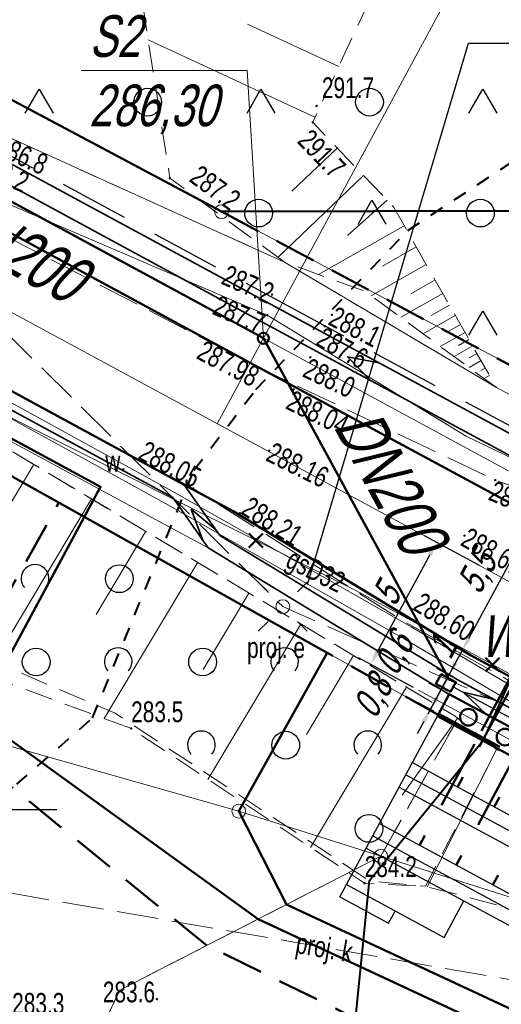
# Model space of a CAD drawing. Header units: metres. Extents: x 8377249 to 8377741, y 5529345 to 5529668.
# Tile 13 of 26: x 8377351 to 8377369, y 5529493 to 5529528. Entities that reach past the tile are written whole.
import ezdxf
from ezdxf.enums import TextEntityAlignment as Align
from ezdxf.lldxf.tags import DXFTag

# ---------------------------------------------------------------- set-up
doc = ezdxf.new("R2010")
doc.units = ezdxf.units.M
doc.header["$MEASUREMENT"] = 0
for name, pattern in [('1.0_0.5', [1.5, 1, -0.5]), ('1.5_0.5', [2, 1.5, -0.5]), ('2.0_2.0', [4, 2, -2]), ('219-500', [0]), ('DASHED', [0.75, 0.5, -0.25]), ('egkk-500', [2, 1.5, -0.5]), ('egug-500', [1, 0.5, -0.5]), ('supp_500', [1, 0.5, -0.5])]:
    doc.linetypes.add(name, pattern=pattern)
doc.layers.get('0').update_dxf_attribs({"color": 2, "linetype": 'CONTINUOUS', "lineweight": 5})
doc.layers.get('Defpoints').update_dxf_attribs({"linetype": 'CONTINUOUS'})
for name, color, linetype in [('!granica', 2, 'CONTINUOUS'), ('!przekroje', 2, 'CONTINUOUS'), ('000 Inne (niezydentyfikowane)', 7, 'CONTINUOUS'), ('202-punkt graniczny', 7, 'CONTINUOUS'), ('217-kontur klasyfikacyjny', 7, 'CONTINUOUS'), ('218-kontur użytku gruntowego', 7, 'CONTINUOUS'), ('219-działka ewidencyjna', 7, 'CONTINUOUS'), ('jezdnia', 7, 'CONTINUOUS'), ('latarnia - ob. projektowany', 7, 'CONTINUOUS'), ('pikieta naturalna', 7, 'CONTINUOUS'), ('pikieta sztuczna', 7, 'CONTINUOUS'), ('przewód elektroenergetyczny niskiego napięcia - ob. projektowany', 7, 'CONTINUOUS'), ('przewód gazowy', 7, 'CONTINUOUS'), ('przewód gazowy-Atr1', 7, 'CONTINUOUS'), ('przewód kanalizacyjny - ob. projektowany', 7, 'CONTINUOUS'), ('rów przydrożny (linia)', 7, 'CONTINUOUS'), ('rów przydrożny (poligon)', 7, 'CONTINUOUS'), ('skarpa nieumocniona', 7, 'CONTINUOUS'), ('teren zalesiony', 7, 'CONTINUOUS'), ('zadrzewienie  zakrzewienie', 7, 'CONTINUOUS')]:
    doc.layers.add(name, color=color, linetype=linetype)
for name, color, linetype, lineweight in [('0D', 7, 'CONTINUOUS', 50), ('0O', 7, 'CONTINUOUS', 18), ('1', 6, 'CONTINUOUS', 50), ('7', 4, 'DASHDOT', 18), ('isa_V1BD385C50508125_TUsr', 7, 'CONTINUOUS', 25), ('latarnia - ob. projektowany-Atr17', 7, 'CONTINUOUS', 18), ('pikieta naturalna-Atr2', 7, 'CONTINUOUS', 18), ('pikieta sztuczna-Atr2', 7, 'CONTINUOUS', 18), ('przewód kanalizacyjny - ob. projektowany-Atr1', 7, 'CONTINUOUS', 18), ('rów przydrożny (linia)-Atr17', 7, 'CONTINUOUS', 18)]:
    doc.layers.add(name, color=color, linetype=linetype, lineweight=lineweight)
doc.styles.get("Standard").update_dxf_attribs({"font": 'IC-isocp.shx', "width": 0.75, "oblique": 15})
tags = doc.linetypes.add('DASHDOT', pattern=[1, 0.5, -0.25, 0, -0.25]).pattern_tags.tags
tags[10:11] = [DXFTag(74, 4), DXFTag(75, 0), DXFTag(340, '0'), DXFTag(46, 1.0), DXFTag(50, 0.0), DXFTag(44, 0.0), DXFTag(45, 0.0)]
tags[8:9] = [DXFTag(74, 4), DXFTag(75, 0), DXFTag(340, '0'), DXFTag(46, 1.0), DXFTag(50, 0.0), DXFTag(44, 0.0), DXFTag(45, 0.0)]
tags[6:7] = [DXFTag(74, 4), DXFTag(75, 0), DXFTag(340, '0'), DXFTag(46, 1.0), DXFTag(50, 0.0), DXFTag(44, 0.0), DXFTag(45, 0.0)]
tags[4:5] = [DXFTag(74, 4), DXFTag(75, 0), DXFTag(340, '0'), DXFTag(46, 1.0), DXFTag(50, 0.0), DXFTag(44, 0.0), DXFTag(45, 0.0)]
doc.dimstyles.get("Standard").update_dxf_attribs({"dimtxt": 1, "dimasz": 1, "dimexe": 1, "dimexo": 1, "dimgap": 1, "dimtad": 1, "dimtxsty": 'Standard', "dimcen": 2.5, "dimadec": 0, "dimazin": 0, "dimtfac": 1, "dimtmove": 0, "dimatfit": 3, "dimfxl": 1, "dimarcsym": 0})

# ---------------------------------------------------------------- blocks, each defined once
blk = doc.blocks.new('202')
at = {"color": 0, "linetype": 'Continuous', "lineweight": 0}
blk.add_circle((0, 0), 0.25, dxfattribs=at)
blk = doc.blocks.new('OTZK3')
at = {"color": 0, "linetype": 'Continuous'}
for p, q in [((-0.5, -0.289), (0, 0.577)), ((0, 0.577), (0.5, -0.289))]:
    blk.add_line(p, q, dxfattribs=at)
blk = doc.blocks.new('OTZK1')
at = {"color": 0, "linetype": 'Continuous'}
blk.add_circle((0, 0), 0.5, dxfattribs=at)
blk = doc.blocks.new('PW01')
at = {"linetype": 'Continuous', "lineweight": 13}
h = blk.add_hatch(color=0, dxfattribs=at)
edge = h.paths.add_edge_path()
edge.add_arc((0, 0), 0.045, 0, 360)
blk = doc.blocks.new('OTZK2')
at = {"color": 0, "linetype": 'Continuous'}
blk.add_arc((0, 0), 0.5, 318.85, 221.162, dxfattribs=at)
blk = doc.blocks.new('SM01')
at = {"color": 0, "linetype": 'Continuous', "lineweight": 13}
for p, q in [((-0.53, 0.531), (-0.883, 0.884)), ((0.531, 0.531), (0.884, 0.884)), ((-0.53, -0.53), (-0.883, -0.883)), ((0.531, -0.53), (0.884, -0.883))]:
    blk.add_line(p, q, dxfattribs=at)
blk.add_circle((0, 0), 0.25, dxfattribs=at)
blk = doc.blocks.new('m')
at = {"color": 0}
blk.add_line((8377347.5, 5529500), (8377352.5, 5529500), dxfattribs=at)
blk.add_line((8377347.5, 5529500), (8377352.5, 5529500), dxfattribs=at)
blk.add_line((8377347.5, 5529500), (8377352.5, 5529500), dxfattribs=at)
at = {"layer": '000 Inne (niezydentyfikowane)', "color": 7, "linetype": 'Continuous', "lineweight": 18, "flags": 128}
for points in [[(8377362.67, 5529526.78), (8377359.38, 5529528.31)], [(8377361.81, 5529524.95), (8377355.79, 5529527.74)], [(8377362.61, 5529523.84), (8377360.98, 5529522.29)], [(8377363.56, 5529522.85), (8377360.47, 5529519.9)], [(8377364.41, 5529521.96), (8377362.98, 5529520.69)], [(8377365.03, 5529521.04), (8377361.94, 5529519.28)], [(8377365.46, 5529520.28), (8377364.25, 5529519.58)], [(8377365.82, 5529519.64), (8377363.84, 5529518.51)], [(8377366.14, 5529519.09), (8377365.27, 5529518.59)], [(8377366.42, 5529518.6), (8377364.9, 5529517.74)], [(8377366.66, 5529518.18), (8377366, 5529517.8)], [(8377366.87, 5529517.8), (8377365.71, 5529517.14)], [(8377367.06, 5529517.48), (8377366.55, 5529517.19)], [(8377367.22, 5529517.19), (8377366.33, 5529516.69)], [(8377367.36, 5529516.94), (8377366.98, 5529516.72)], [(8377367.5, 5529516.71), (8377366.83, 5529516.33)], [(8377367.65, 5529516.44), (8377367.37, 5529516.28)], [(8377367.8, 5529516.18), (8377367.37, 5529515.93)], [(8377367.95, 5529515.91), (8377367.79, 5529515.82)], [(8377368.1, 5529515.64), (8377367.91, 5529515.53)], [(8377351.67, 5529512.44), (8377349.65, 5529509.07)], [(8377353.75, 5529511.2), (8377349.95, 5529504.85)], [(8377355.71, 5529510.03), (8377353.92, 5529507.03)], [(8377357.58, 5529508.91), (8377354.21, 5529503.28)], [(8377359.43, 5529507.8), (8377357.78, 5529505.05)], [(8377361.3, 5529506.68), (8377357.95, 5529501.08)], [(8377363.2, 5529505.55), (8377361.5, 5529502.7)], [(8377365.11, 5529504.41), (8377361.65, 5529498.63)], [(8377366.95, 5529503.29), (8377364.96, 5529500.52)], [(8377368.36, 5529502.16), (8377365.85, 5529497.21)]]:
    blk.add_lwpolyline(points, dxfattribs=at)
at = {"layer": '217-kontur klasyfikacyjny', "color": 92, "linetype": 'egkk-500', "lineweight": 18, "flags": 128}
for points in [[(8377364.18, 5529498.31), (8377366.85, 5529503.08)], [(8377366.85, 5529503.08), (8377364.18, 5529498.31)], [(8377354.77, 5529493.49), (8377364.18, 5529498.31)], [(8377364.18, 5529498.31), (8377354.77, 5529493.49)], [(8377352.2, 5529488.06), (8377354.77, 5529493.49)], [(8377354.77, 5529493.49), (8377352.2, 5529488.06)]]:
    blk.add_lwpolyline(points, dxfattribs=at)
at = {"layer": '218-kontur użytku gruntowego', "color": 3, "linetype": 'egug-500', "lineweight": 18, "flags": 128}
for points in [[(8377364.18, 5529498.31), (8377366.85, 5529503.08)], [(8377366.85, 5529503.08), (8377364.18, 5529498.31)], [(8377354.77, 5529493.49), (8377364.18, 5529498.31)], [(8377364.18, 5529498.31), (8377354.77, 5529493.49)], [(8377352.2, 5529488.06), (8377354.77, 5529493.49)], [(8377354.77, 5529493.49), (8377352.2, 5529488.06)]]:
    blk.add_lwpolyline(points, dxfattribs=at)
at = {"layer": '219-działka ewidencyjna', "color": 7, "linetype": '219-500', "lineweight": 18, "flags": 128}
for points in [[(8377358.44, 5529521.55), (8377340.08, 5529531.32)], [(8377397.05, 5529501.01), (8377358.44, 5529521.55)], [(8377389.95, 5529490.16), (8377335.01, 5529520.88)], [(8377359.06, 5529499.94), (8377348.1, 5529503.05)], [(8377364.18, 5529498.31), (8377359.06, 5529499.94)], [(8377389.95, 5529490.16), (8377364.18, 5529498.31)]]:
    blk.add_lwpolyline(points, dxfattribs=at)
at = {"layer": 'jezdnia', "color": 7, "linetype": '1.5_0.5', "lineweight": 18, "flags": 128}
blk.add_lwpolyline([(8377283.144, 5529593.01), (8377289.66, 5529576.44), (8377296.27, 5529560), (8377302.07, 5529550.43), (8377311.87, 5529539.72), (8377321.44, 5529532.01), (8377333.08, 5529525.23), (8377336.44, 5529523.17), (8377347.04, 5529517.14), (8377357.42, 5529511.57), (8377364.91, 5529506.84), (8377368.84, 5529504.63), (8377369.67, 5529505.21), (8377374.78, 5529504.38), (8377378.56, 5529503.18), (8377381.32, 5529501.98), (8377382.41, 5529500.95), (8377383.16, 5529499.4), (8377383.41, 5529498.3), (8377398.08, 5529492.24), (8377411.13, 5529488.31), (8377418.33, 5529487), (8377422.89, 5529486.54), (8377424.65, 5529486.32), (8377429.6, 5529486.17), (8377436.9, 5529486.34), (8377442.31, 5529486.7), (8377458.46, 5529490.15), (8377469.4, 5529497.25), (8377474.49, 5529503.23), (8377476.48, 5529506.89), (8377478.6, 5529512.54), (8377479.66, 5529519.27), (8377479.89, 5529528.7), (8377479.78, 5529531.63), (8377479.09, 5529535.77), (8377476.55, 5529551.02), (8377471.82, 5529578.31), (8377470.75, 5529584.35), (8377466.54, 5529612.38), (8377466.55, 5529629.77), (8377467.67, 5529634.01), (8377471.4, 5529641.19), (8377474.04, 5529644.66), (8377469.86, 5529647.28), (8377468.43, 5529644.8), (8377463.51, 5529635.43), (8377461.31, 5529623.29), (8377466.01, 5529583.11), (8377471.62, 5529550.62), (8377473.74, 5529537.55), (8377474.57, 5529530.99), (8377474.81, 5529527.61), (8377474.45, 5529520.19), (8377473.74, 5529515.3), (8377471.74, 5529509.33), (8377470.45, 5529506.72), (8377465.55, 5529500.85), (8377456.05, 5529494.71), (8377451.27, 5529493.76), (8377441.69, 5529491.79), (8377440.92, 5529491.69), (8377436.34, 5529491.36), (8377429.68, 5529491.17), (8377425.01, 5529491.4), (8377419.01, 5529491.93), (8377414.34, 5529492.64), (8377411.86, 5529493.14), (8377400.88, 5529496.37), (8377399.81, 5529496.66), (8377391.31, 5529500.55), (8377390.32, 5529501.03), (8377386.14, 5529503.37), (8377380.02, 5529506.56), (8377375.04, 5529509.04), (8377370.44, 5529511.09), (8377368.31, 5529511.87), (8377359.88, 5529515.88), (8377349.14, 5529521.46), (8377338.67, 5529527.08), (8377335.48, 5529529.18), (8377319.33, 5529539.78), (8377310.14, 5529548.36), (8377304.42, 5529555.91), (8377300.3, 5529563.28), (8377293.93, 5529578.63), (8377287.088, 5529596.149)], dxfattribs=at)
at = {"layer": 'przewód elektroenergetyczny niskiego napięcia - ob. projektowany', "color": 1, "linetype": '1.5_0.5', "lineweight": 18, "flags": 128}
blk.add_lwpolyline([(8377500.424, 5529658.07), (8377484.71, 5529646.87), (8377458.47, 5529614.13), (8377477.06, 5529576.45), (8377484.01, 5529535.04), (8377480.46, 5529493.18), (8377440.11, 5529481.49), (8377399.05, 5529490.32), (8377360.65, 5529507.31), (8377330.78, 5529536.88), (8377295.57, 5529559.72), (8377282.278, 5529592.321)], dxfattribs=at)
at = {"layer": 'przewód gazowy', "color": 52, "linetype": 'Continuous', "lineweight": 18, "flags": 128}
blk.add_lwpolyline([(8377338.55, 5529520.28), (8377363.26, 5529507.9), (8377379.12, 5529499.32), (8377388.76, 5529495.19)], dxfattribs=at)
at = {"layer": 'przewód kanalizacyjny - ob. projektowany', "color": 34, "linetype": '1.5_0.5', "lineweight": 18, "flags": 128}
blk.add_lwpolyline([(8377471.319, 5529663.699), (8377452.02, 5529654), (8377431.32, 5529641.53), (8377418.88, 5529618.24), (8377412.02, 5529596.3), (8377411.03, 5529566.1), (8377400.12, 5529534.95), (8377390.52, 5529506.46), (8377384.92, 5529491.08), (8377346.66, 5529497.71), (8377318.45, 5529473.5), (8377304.71, 5529475.14)], dxfattribs=at)
at = {"layer": 'rów przydrożny (linia)', "color": 0, "linetype": 'CONTINUOUS', "lineweight": 18}
for p, q in [((8377336.44, 5529523.213), (8377336.31, 5529523)), ((8377336.44, 5529523.213), (8377346.565, 5529517.016)), ((8377336.18, 5529522.787), (8377336.31, 5529523)), ((8377336.18, 5529522.787), (8377346.315, 5529516.584)), ((8377346.565, 5529517.016), (8377356.662, 5529511.468)), ((8377346.315, 5529516.584), (8377356.418, 5529511.032)), ((8377356.662, 5529511.468), (8377365.275, 5529506.586)), ((8377356.418, 5529511.032), (8377365.025, 5529506.154)), ((8377365.275, 5529506.586), (8377369.457, 5529504.115)), ((8377365.025, 5529506.154), (8377369.203, 5529503.685)), ((8377369.457, 5529504.115), (8377369.33, 5529503.9)), ((8377369.203, 5529503.685), (8377369.33, 5529503.9))]:
    blk.add_line(p, q, dxfattribs=at)
at = {"layer": 'rów przydrożny (poligon)', "color": 7, "linetype": 'Continuous', "lineweight": 18, "flags": 128}
for points in [[(8377301.16, 5529564.04), (8377304.97, 5529556.16), (8377310.49, 5529548.69), (8377319.72, 5529540.22), (8377339.02, 5529527.77), (8377348.04, 5529522.98), (8377360.09, 5529517.82), (8377367.26, 5529513.45), (8377375.37, 5529509.54), (8377386.89, 5529503.61), (8377390.61, 5529501.85), (8377397.27, 5529498.67), (8377401.13, 5529497.16), (8377405.63, 5529495.37), (8377414.49, 5529493.35)], [(8377414.62, 5529495.96), (8377406.63, 5529497.94), (8377397.57, 5529500.64), (8377387.86, 5529505.24), (8377376.02, 5529511.1), (8377368.35, 5529515.21), (8377360.71, 5529519.73), (8377350.04, 5529524.56), (8377345.94, 5529526.69), (8377321.13, 5529541.74), (8377312.69, 5529549.73), (8377307.26, 5529557.63), (8377303.28, 5529565.76)]]:
    blk.add_lwpolyline(points, dxfattribs=at)
at = {"layer": 'skarpa nieumocniona', "color": 7, "linetype": '1.0_0.5', "lineweight": 18, "flags": 128}
blk.add_lwpolyline([(8377278.286, 5529589.144), (8377277.83, 5529573.02), (8377272.35, 5529551.26), (8377279.8, 5529541.38), (8377292.47, 5529529.76), (8377298.5, 5529529.88), (8377305.78, 5529527.02), (8377308.81, 5529526.28), (8377310.65, 5529523.53), (8377314.17, 5529525.56), (8377317.27, 5529520.21), (8377313.74, 5529518.17), (8377317.3, 5529512.22), (8377323.75, 5529506.31), (8377331.47, 5529499.84), (8377332.19, 5529497.26), (8377333.17, 5529495.89), (8377335.32, 5529499.03), (8377339.1, 5529503.55), (8377345.07, 5529506.64), (8377355.18, 5529502.92), (8377363.6, 5529497.34), (8377365.79, 5529497.23), (8377373.46, 5529495.25), (8377383.03, 5529494.97), (8377382.34, 5529496.99), (8377377.73, 5529497.4), (8377368.36, 5529502.16), (8377366.86, 5529503.36), (8377345.78, 5529515.96), (8377335.09, 5529520.32), (8377321.44, 5529532.01), (8377311.44, 5529539.49), (8377302.07, 5529550.43), (8377296.27, 5529560), (8377288.47, 5529578.29), (8377282.767, 5529592.71)], dxfattribs=at)
blk.add_lwpolyline([(8377278.286, 5529589.144), (8377277.83, 5529573.02), (8377272.35, 5529551.26), (8377279.8, 5529541.38), (8377292.47, 5529529.76), (8377298.5, 5529529.88), (8377305.78, 5529527.02), (8377308.81, 5529526.28), (8377310.65, 5529523.53), (8377314.17, 5529525.56), (8377317.27, 5529520.21), (8377313.74, 5529518.17), (8377317.3, 5529512.22), (8377323.75, 5529506.31), (8377331.47, 5529499.84), (8377332.19, 5529497.26), (8377333.17, 5529495.89), (8377335.32, 5529499.03), (8377339.1, 5529503.55), (8377345.07, 5529506.64), (8377355.18, 5529502.92), (8377363.6, 5529497.34), (8377365.79, 5529497.23), (8377373.46, 5529495.25), (8377383.03, 5529494.97), (8377382.34, 5529496.99), (8377377.73, 5529497.4), (8377368.36, 5529502.16), (8377366.86, 5529503.36), (8377345.78, 5529515.96), (8377335.09, 5529520.32), (8377321.44, 5529532.01), (8377311.44, 5529539.49), (8377302.07, 5529550.43), (8377296.27, 5529560), (8377288.47, 5529578.29), (8377282.767, 5529592.71)], dxfattribs=at)
blk.add_lwpolyline([(8377361.77, 5529552.02), (8377358.67, 5529534.81), (8377355.61, 5529528.92), (8377356.58, 5529522.75), (8377360.71, 5529519.73), (8377363.61, 5529518.68), (8377368.35, 5529515.21), (8377364.64, 5529521.72), (8377361.73, 5529524.77), (8377366.46, 5529534.94), (8377367.08, 5529543.13), (8377367.41, 5529557.17), (8377364.87, 5529559.39)], close=True, dxfattribs=at)
blk.add_lwpolyline([(8377361.77, 5529552.02), (8377358.67, 5529534.81), (8377355.61, 5529528.92), (8377356.58, 5529522.75), (8377360.71, 5529519.73), (8377363.61, 5529518.68), (8377368.35, 5529515.21), (8377364.64, 5529521.72), (8377361.73, 5529524.77), (8377366.46, 5529534.94), (8377367.08, 5529543.13), (8377367.41, 5529557.17), (8377364.87, 5529559.39)], close=True, dxfattribs=at)
at = {"layer": 'teren zalesiony', "color": 7, "linetype": '1.0_0.5', "lineweight": 18, "flags": 128}
blk.add_lwpolyline([(8377370.219, 5529576.127), (8377359.89, 5529578.54), (8377352.51, 5529583.82), (8377346.34, 5529587.22), (8377342.51, 5529582), (8377337.38, 5529576.69), (8377331.75, 5529571.84), (8377326.08, 5529565.51), (8377319.62, 5529558.95), (8377313.66, 5529552.63), (8377312.69, 5529549.73), (8377321.13, 5529541.74), (8377345.94, 5529526.69), (8377350.04, 5529524.56), (8377360.71, 5529519.73), (8377368.35, 5529515.21), (8377376.02, 5529511.1), (8377387.86, 5529505.24), (8377397.57, 5529500.64), (8377406.63, 5529497.94), (8377414.62, 5529495.96), (8377424.67, 5529494.5), (8377434.69, 5529494.45), (8377436.29, 5529494.41), (8377438.25, 5529494.79), (8377441.49, 5529495.21), (8377447.45, 5529495.67), (8377461.64, 5529505.74), (8377459.06, 5529513.88), (8377462.97, 5529518.18), (8377462.97, 5529519.87), (8377458.52, 5529521.71), (8377434.97, 5529529.58), (8377451.16, 5529545.53), (8377429.33, 5529552.53), (8377423.34, 5529554.45), (8377421.45, 5529555.33), (8377414.67, 5529557.53), (8377394.569, 5529565.692)], dxfattribs=at)
at = {"layer": 'zadrzewienie  zakrzewienie', "color": 7, "linetype": '1.0_0.5', "lineweight": 18, "flags": 128}
blk.add_lwpolyline([(8377368.36, 5529502.16), (8377366.86, 5529503.36), (8377345.78, 5529515.96), (8377335.09, 5529520.32), (8377321.44, 5529532.01), (8377317.27, 5529520.21), (8377313.67, 5529518.13), (8377343.82, 5529508.07), (8377354.6, 5529503.47), (8377363.77, 5529497.43), (8377365.79, 5529497.23)], close=True, dxfattribs=at)
at = {"layer": '202-punkt graniczny', "color": 7, "linetype": 'Continuous', "lineweight": 18}
for p in [(8377358.44, 5529521.55), (8377359.06, 5529499.94), (8377364.18, 5529498.31)]:
    blk.add_blockref('202', p, dxfattribs=at)
at = {"layer": 'latarnia - ob. projektowany', "color": 7, "linetype": 'Continuous', "lineweight": 18}
blk.add_blockref('SM01', (8377360.65, 5529507.31), dxfattribs=at)
at = {"layer": 'pikieta naturalna', "color": 7, "linetype": 'Continuous', "lineweight": 13}
for p in [(8377361.87, 5529525.36), (8377361.73, 5529524.77), (8377356.58, 5529522.75), (8377360.26, 5529518.56), (8377360.09, 5529517.82), (8377362.42, 5529517.83), (8377362.16, 5529517.42), (8377361.64, 5529516.3), (8377355.18, 5529502.92), (8377363.6, 5529497.34), (8377356.11, 5529493.16)]:
    blk.add_blockref('PW01', p, dxfattribs=at)
at = {"layer": 'pikieta sztuczna', "color": 7, "linetype": 'Continuous', "lineweight": 13}
for p in [(8377359.88, 5529515.88), (8377361.04, 5529515.14), (8377360.16, 5529512.93), (8377368.31, 5529511.87), (8377357.42, 5529511.57), (8377359.1, 5529510.68), (8377367.2, 5529509.87), (8377365.3, 5529507.22)]:
    blk.add_blockref('PW01', p, dxfattribs=at)
at = {"layer": 'teren zalesiony', "color": 7, "linetype": 'Continuous', "lineweight": 18}
for name, p in [('OTZK3', (8377351.863, 5529525.382)), ('OTZK1', (8377355.776, 5529525.496)), ('OTZK3', (8377359.863, 5529525.382)), ('OTZK1', (8377363.776, 5529525.496)), ('OTZK3', (8377367.863, 5529525.382)), ('OTZK1', (8377359.776, 5529521.496)), ('OTZK3', (8377363.863, 5529521.382)), ('OTZK1', (8377367.776, 5529521.496)), ('OTZK3', (8377367.863, 5529517.382))]:
    blk.add_blockref(name, p, dxfattribs=at)
at = {"layer": 'zadrzewienie  zakrzewienie', "color": 7, "linetype": 'Continuous', "lineweight": 18}
for name, p in [('OTZK2', (8377351.714, 5529508.327)), ('OTZK1', (8377354.756, 5529508.316)), ('OTZK1', (8377351.756, 5529505.316)), ('OTZK2', (8377354.714, 5529505.327)), ('OTZK1', (8377357.756, 5529505.316)), ('OTZK2', (8377360.714, 5529505.327)), ('OTZK2', (8377357.714, 5529502.327)), ('OTZK1', (8377360.756, 5529502.316)), ('OTZK2', (8377363.714, 5529502.327)), ('OTZK1', (8377363.756, 5529499.316))]:
    blk.add_blockref(name, p, dxfattribs=at)
at = {"layer": 'latarnia - ob. projektowany-Atr17', "color": 7, "width": 0.75}
blk.add_text('proj. e', height=0.75, dxfattribs=at).set_placement((8377359.36, 5529505.46))
at = {"layer": 'pikieta naturalna-Atr2', "color": 7, "width": 0.75}
blk.add_text('291.7', height=0.75, dxfattribs=at).set_placement((8377362.06, 5529525.64))
for s, rotation, p in [('286.8', 335.709, (8377350.54, 5529524.32)), ('291.7', 313.654, (8377361.68, 5529524.58)), ('287.2', 323.824, (8377357.68, 5529523.27)), ('287.6', 331.081, (8377362.16, 5529517.42)), ('288.0', 334.553, (8377361.64, 5529516.3))]:
    blk.add_text(s, height=0.75, rotation=rotation, dxfattribs=at).set_placement(p, align=Align.TOP_LEFT)
for s, rotation, p in [('286.2', 335.556, (8377349.71, 5529523.34)), ('288.1', 332.762, (8377362.42, 5529517.83))]:
    blk.add_text(s, height=0.75, rotation=rotation, dxfattribs=at).set_placement(p, align=Align.MIDDLE_LEFT)
blk.add_text('287.2', height=0.75, rotation=336.618, dxfattribs=at).set_placement((8377360.26, 5529518.56), align=Align.MIDDLE_RIGHT)
blk.add_text('287.7', height=0.75, rotation=336.819, dxfattribs=at).set_placement((8377360.09, 5529517.82), align=Align.TOP_RIGHT)
for s, p in [('283.5', (8377355.18, 5529502.92)), ('284.2', (8377363.6, 5529497.34)), ('283.6', (8377354.16, 5529492.82)), ('283.3', (8377350.89, 5529492.41))]:
    blk.add_text(s, height=0.75, dxfattribs=at).set_placement(p, align=Align.BOTTOM_LEFT)
at = {"layer": 'pikieta sztuczna-Atr2', "color": 7, "width": 0.75}
blk.add_text('287.98', height=0.75, rotation=332.546, dxfattribs=at).set_placement((8377359.88, 5529515.88), align=Align.TOP_RIGHT)
for s, rotation, p in [('288.04', 333.818, (8377361.04, 5529515.14)), ('288.63', 337.193, (8377368.31, 5529511.87))]:
    blk.add_text(s, height=0.75, rotation=rotation, dxfattribs=at).set_placement(p, align=Align.TOP_LEFT)
blk.add_text('288.05', height=0.75, rotation=331.782, dxfattribs=at).set_placement((8377357.42, 5529511.57), align=Align.RIGHT)
for s, rotation, p in [('288.16', 333.732, (8377360.16, 5529512.93)), ('288.67', 330.524, (8377367.2, 5529509.87))]:
    blk.add_text(s, height=0.75, rotation=rotation, dxfattribs=at).set_placement(p, align=Align.MIDDLE_LEFT)
for s, rotation, p in [('288.21', 327.89, (8377359.1, 5529510.68)), ('288.60', 328.725, (8377365.3, 5529507.22))]:
    blk.add_text(s, height=0.75, rotation=rotation, dxfattribs=at).set_placement(p)
at = {"layer": 'przewód gazowy-Atr1', "color": 40, "width": 0.75}
blk.add_text('gsD32', height=0.75, rotation=333.388, dxfattribs=at).set_placement((8377360.87, 5529509.1), align=Align.MIDDLE_LEFT)
at = {"layer": 'przewód kanalizacyjny - ob. projektowany-Atr1', "color": 34, "width": 0.75}
blk.add_text('proj. k', height=0.75, rotation=350.169, dxfattribs=at).set_placement((8377361.14, 5529495.2), align=Align.MIDDLE_LEFT)
at = {"layer": 'rów przydrożny (linia)-Atr17', "color": 7, "width": 0.75}
blk.add_text('w.', height=0.75, dxfattribs=at).set_placement((8377354.25, 5529512.18))
blk = doc.blocks.new('*D36')
at = {"layer": '0O', "color": 0, "lineweight": -2}
for p, q in [((8377366.592, 5529504.753), (8377366.83, 5529505.193)), ((8377366.477, 5529504.247), (8377365.915, 5529504.551)), ((8377365.974, 5529503.61), (8377366.355, 5529504.314)), ((8377366.097, 5529503.543), (8377365.534, 5529503.848)), ((8377365.736, 5529503.17), (8377365.499, 5529502.73))]:
    blk.add_line(p, q, dxfattribs=at)
at = {"layer": '0O', "color": 0, "linetype": 'ByBlock'}
for points in [[(8377366.519, 5529504.793), (8377366.666, 5529504.714), (8377366.355, 5529504.314)], [(8377365.81, 5529503.13), (8377365.663, 5529503.21), (8377365.974, 5529503.61)]]:
    blk.add_solid(points, dxfattribs=at)
at = {"layer": 'Defpoints', "color": 0, "linetype": 'ByBlock'}
for p in [(8377366.355, 5529504.314), (8377366.653, 5529504.152), (8377366.273, 5529503.448)]:
    blk.add_point(p, dxfattribs=at)
at = {"layer": '0O', "color": 0, "linetype": 'ByBlock', "lineweight": -2, "insert": (8377363.963, 5529504.033), "char_height": 1, "attachment_point": 5, "rotation": 61.6043}
blk.add_mtext('0,8', dxfattribs=at)
blk = doc.blocks.new('*D37')
at = {"layer": '0O', "color": 0, "lineweight": -2}
for p, q in [((8377366.878, 5529505.281), (8377367.116, 5529505.721)), ((8377366.763, 5529504.775), (8377366.2, 5529505.079)), ((8377366.355, 5529504.314), (8377366.64, 5529504.841)), ((8377366.477, 5529504.247), (8377365.915, 5529504.551)), ((8377366.117, 5529503.874), (8377365.879, 5529503.434))]:
    blk.add_line(p, q, dxfattribs=at)
at = {"layer": '0O', "color": 0, "linetype": 'ByBlock'}
for points in [[(8377366.804, 5529505.321), (8377366.951, 5529505.242), (8377366.64, 5529504.841)], [(8377366.19, 5529503.834), (8377366.044, 5529503.913), (8377366.355, 5529504.314)]]:
    blk.add_solid(points, dxfattribs=at)
at = {"layer": 'Defpoints', "color": 0, "linetype": 'ByBlock'}
for p in [(8377366.64, 5529504.841), (8377366.939, 5529504.68), (8377366.653, 5529504.152)]:
    blk.add_point(p, dxfattribs=at)
at = {"layer": '0O', "color": 0, "linetype": 'ByBlock', "lineweight": -2, "insert": (8377364.722, 5529505.577), "char_height": 1, "attachment_point": 5, "rotation": 61.6043}
blk.add_mtext('0,6', dxfattribs=at)
blk = doc.blocks.new('*D38')
at = {"layer": '0O', "color": 0, "lineweight": -2}
for p, q in [((8377367.353, 5529506.161), (8377367.591, 5529506.601)), ((8377367.238, 5529505.655), (8377366.676, 5529505.959)), ((8377366.64, 5529504.841), (8377367.116, 5529505.721)), ((8377366.763, 5529504.775), (8377366.2, 5529505.079)), ((8377366.402, 5529504.402), (8377366.164, 5529503.962))]:
    blk.add_line(p, q, dxfattribs=at)
at = {"layer": '0O', "color": 0, "linetype": 'ByBlock'}
for points in [[(8377367.28, 5529506.201), (8377367.427, 5529506.121), (8377367.116, 5529505.721)], [(8377366.476, 5529504.362), (8377366.329, 5529504.441), (8377366.64, 5529504.841)]]:
    blk.add_solid(points, dxfattribs=at)
at = {"layer": 'Defpoints', "color": 0, "linetype": 'ByBlock'}
for p in [(8377367.116, 5529505.721), (8377367.414, 5529505.56), (8377366.939, 5529504.68)]:
    blk.add_point(p, dxfattribs=at)
at = {"layer": '0O', "color": 0, "linetype": 'ByBlock', "lineweight": -2, "insert": (8377366.381, 5529505.834), "char_height": 1, "attachment_point": 5, "rotation": 61.6043}
blk.add_mtext('1', dxfattribs=at)
blk = doc.blocks.new('*D39')
at = {"layer": '0O', "color": 0, "lineweight": -2}
for p, q in [((8377369.854, 5529510.493), (8377369.291, 5529510.797)), ((8377367.353, 5529506.161), (8377369.493, 5529510.119)), ((8377367.238, 5529505.655), (8377366.676, 5529505.959))]:
    blk.add_line(p, q, dxfattribs=at)
at = {"layer": '0O', "color": 0, "linetype": 'ByBlock'}
for points in [[(8377369.567, 5529510.08), (8377369.42, 5529510.159), (8377369.731, 5529510.559)], [(8377367.28, 5529506.201), (8377367.427, 5529506.121), (8377367.116, 5529505.721)]]:
    blk.add_solid(points, dxfattribs=at)
at = {"layer": 'Defpoints', "color": 0, "linetype": 'ByBlock'}
for p in [(8377369.731, 5529510.559), (8377370.03, 5529510.398), (8377367.414, 5529505.56)]:
    blk.add_point(p, dxfattribs=at)
at = {"layer": '0O', "color": 0, "linetype": 'ByBlock', "lineweight": -2, "insert": (8377367.724, 5529508.518), "char_height": 1, "attachment_point": 5, "rotation": 61.6043}
blk.add_mtext('5,5', dxfattribs=at)
blk = doc.blocks.new('*D41')
at = {"layer": '0O', "color": 0, "lineweight": -2}
for p, q in [((8377367.744, 5529508.792), (8377365.756, 5529509.867)), ((8377364.056, 5529505.67), (8377365.958, 5529509.189)), ((8377365.366, 5529504.393), (8377363.378, 5529505.468))]:
    blk.add_line(p, q, dxfattribs=at)
at = {"layer": '0O', "color": 0, "linetype": 'ByBlock'}
for points in [[(8377366.031, 5529509.149), (8377365.884, 5529509.229), (8377366.196, 5529509.629)], [(8377363.982, 5529505.71), (8377364.129, 5529505.631), (8377363.818, 5529505.23)]]:
    blk.add_solid(points, dxfattribs=at)
at = {"layer": 'Defpoints', "color": 0, "linetype": 'ByBlock'}
for p in [(8377366.196, 5529509.629), (8377367.92, 5529508.697), (8377365.542, 5529504.298)]:
    blk.add_point(p, dxfattribs=at)
at = {"layer": '0O', "color": 0, "linetype": 'ByBlock', "lineweight": -2, "insert": (8377364.391, 5529507.762), "char_height": 1, "attachment_point": 5, "rotation": 61.6043}
blk.add_mtext('5', dxfattribs=at)

msp = doc.modelspace()

# ---------------------------------------------------------------- linework, layer by layer
at = {"layer": '!granica', "color": 1, "linetype": 'supp_500', "lineweight": 40}
for points in [[(8377357.446, 5529512.23), (8377359.678, 5529515.137), (8377365.156, 5529520.87), (8377370.341, 5529524.28), (8377373.267, 5529530.265), (8377374.168, 5529534.018), (8377375.194, 5529537.035), (8377376.822, 5529538.101), (8377379.095, 5529539.159), (8377381.373, 5529541.032), (8377383.865, 5529545.028), (8377384.998, 5529545.929), (8377389.552, 5529546.748), (8377392.181, 5529548.029), (8377395.458, 5529547.042), (8377397.543, 5529546.9), (8377400.406, 5529546.029), (8377401.431, 5529545.4), (8377404.035, 5529543.565), (8377406.027, 5529543.202), (8377409.102, 5529543.036), (8377410.69, 5529540.746), (8377411.567, 5529539.232)], [(8377330.498, 5529467.602), (8377331.231, 5529473.094), (8377331.536, 5529477.182), (8377330.86, 5529480.387), (8377333.427, 5529486.395), (8377336.539, 5529490.117), (8377346.546, 5529496.951), (8377353.792, 5529503.305), (8377357.446, 5529512.23)]]:
    msp.add_lwpolyline(points, dxfattribs=at)
at = {"layer": '!granica', "color": 1, "linetype": 'Continuous', "lineweight": 40, "elevation": 288.722}
msp.add_lwpolyline([(8377368.898, 5529504.671), (8377369.672, 5529505.21), (8377374.779, 5529504.381), (8377378.487, 5529503.204), (8377381.317, 5529501.98), (8377382.413, 5529500.947), (8377383.126, 5529499.467), (8377383.158, 5529499.4), (8377383.411, 5529498.303), (8377383.224, 5529497.695), (8377383.543, 5529497.086), (8377383.513, 5529494.925), (8377384.609, 5529491.288), (8377380.536, 5529480.768), (8377380.487, 5529480.712), (8377375.9, 5529481.05), (8377372.944, 5529483.114), (8377369.963, 5529483.828), (8377368.391, 5529486.566), (8377363.039, 5529490.132), (8377363.775, 5529497.435), (8377367.901, 5529502.527), (8377368.839, 5529504.63), (8377368.898, 5529504.671)], dxfattribs=at)
at = {"layer": '!przekroje', "color": 2, "lineweight": 50}
for p, q in [((8377359.425, 5529509.446), (8377359.925, 5529509.946)), ((8377359.925, 5529509.446), (8377359.425, 5529509.946)), ((8377367.963, 5529504.97), (8377368.463, 5529505.47)), ((8377368.463, 5529504.97), (8377367.963, 5529505.47))]:
    msp.add_line(p, q, dxfattribs=at)
msp.add_lwpolyline([(8377335.79, 5529522.063), (8377336.084, 5529520.678), (8377339.274, 5529518.953), (8377343.204, 5529517.511), (8377354.08, 5529511.631), (8377349.616, 5529503.373), (8377359.756, 5529496.044), (8377384.752, 5529484.418)], dxfattribs=at)
at = {"layer": '!przekroje', "color": 251, "linetype": '2.0_2.0', "lineweight": 20}
msp.add_lwpolyline([(8377335.79, 5529522.063), (8377336.084, 5529520.678), (8377339.274, 5529518.953), (8377343.204, 5529517.511), (8377354.08, 5529511.631), (8377349.616, 5529503.373), (8377359.756, 5529496.044), (8377384.752, 5529484.418)], dxfattribs=at)
at = {"color": 146, "linetype": 'Continuous', "lineweight": 50}
msp.add_lwpolyline([(8377362.252, 5529505.648), (8377335.01, 5529520.88), (8377340.08, 5529531.32), (8377358.44, 5529521.55)], dxfattribs=at)
at = {"color": 114, "linetype": 'Continuous', "lineweight": 50}
for points in [[(8377425.78, 5529496.72), (8377374.826, 5529521.586), (8377358.44, 5529521.55)], [(8377362.252, 5529505.648), (8377359.06, 5529499.94), (8377360.786, 5529496.571), (8377387.378, 5529484.188)]]:
    msp.add_lwpolyline(points, dxfattribs=at)
at = {"color": 4, "linetype": 'DASHED', "lineweight": 50, "ltscale": 3}
for points in [[(8377358.44, 5529521.55), (8377397.05, 5529501.01), (8377415.51, 5529496.96), (8377425.78, 5529496.72)], [(8377389.95, 5529490.16), (8377362.252, 5529505.648)]]:
    msp.add_lwpolyline(points, dxfattribs=at)
at = {"color": 114, "linetype": 'DASHED', "lineweight": 50, "ltscale": 3}
msp.add_lwpolyline([(8377387.378, 5529484.188), (8377386.137, 5529481.306), (8377357.905, 5529495.096), (8377348.1, 5529503.05), (8377352.574, 5529511.059)], dxfattribs=at)
at = {"layer": '0D', "color": 190, "lineweight": 35}
for p, q in [((8377342.926, 5529527.551), (8377360.52, 5529518.04)), ((8377342.593, 5529526.935), (8377360.187, 5529517.424)), ((8377339.217, 5529520.689), (8377356.686, 5529511.246)), ((8377360.52, 5529518.04), (8377377.123, 5529509.064)), ((8377360.187, 5529517.424), (8377376.79, 5529508.449)), ((8377357.096, 5529511.706), (8377358.38, 5529509.875)), ((8377356.686, 5529511.246), (8377357.961, 5529509.428)), ((8377358.38, 5529509.875), (8377366.939, 5529504.68)), ((8377357.961, 5529509.428), (8377366.64, 5529504.159)), ((8377366.939, 5529504.68), (8377372.985, 5529501.411))]:
    msp.add_line(p, q, dxfattribs=at)
at = {"layer": '0D', "color": 7}
for p, q in [((8377341.88, 5529525.616), (8377359.474, 5529516.105)), ((8377339.502, 5529521.217), (8377357.096, 5529511.706)), ((8377359.474, 5529516.105), (8377376.077, 5529507.129)), ((8377358.855, 5529510.755), (8377357.096, 5529511.706)), ((8377358.855, 5529510.755), (8377367.414, 5529505.56)), ((8377367.414, 5529505.56), (8377373.461, 5529502.291))]:
    msp.add_line(p, q, dxfattribs=at)
at = {"layer": '0D', "color": 54, "linetype": 'DASHED', "ltscale": 5}
for p, q in [((8377376.142, 5529518.234), (8377367.677, 5529502.576)), ((8377376.056, 5529517.655), (8377366.949, 5529500.809)), ((8377377.376, 5529516.942), (8377368.269, 5529500.096)), ((8377374.691, 5529515.551), (8377365.584, 5529498.705)), ((8377376.011, 5529514.838), (8377366.904, 5529497.992)), ((8377377.33, 5529514.124), (8377368.223, 5529497.278))]:
    msp.add_line(p, q, dxfattribs=at)
at = {"layer": '0D', "color": 28, "linetype": 'Continuous'}
for p, q in [((8377366.653, 5529504.152), (8377366.225, 5529503.36)), ((8377366.653, 5529504.152), (8377372.7, 5529500.883)), ((8377366.225, 5529503.36), (8377372.272, 5529500.092))]:
    msp.add_line(p, q, dxfattribs=at)
at = {"layer": '0D', "color": 28, "linetype": 'DASHED', "ltscale": 5}
msp.add_line((8377366.273, 5529503.448), (8377372.32, 5529500.179), dxfattribs=at)
at = {"layer": '0D', "color": 190, "lineweight": 35}
for points in [[(8377363.797, 5529515.472), (8377362.977, 5529516.313), (8377364.118, 5529516.095)], [(8377357.749, 5529509.729), (8377357.351, 5529510.819), (8377358.233, 5529510.085)], [(8377367.994, 5529503.428), (8377367.15, 5529504.225), (8377368.267, 5529503.962)]]:
    msp.add_lwpolyline(points, dxfattribs=at)
at = {"layer": '0D', "color": 30, "linetype": 'Continuous'}
for centre in [(8377367.343, 5529503.325), (8377368.662, 5529502.611)]:
    msp.add_circle(centre, 0.3, dxfattribs=at)
at = {"layer": '0O', "linetype": 'ByBlock'}
for p, q in [((8377385.832, 5529564.862), (8377358.285, 5529513.905)), ((8377342.355, 5529526.495), (8377359.949, 5529516.984)), ((8377353.379, 5529526.637), (8377359.369, 5529526.637)), ((8377359.949, 5529516.984), (8377359.369, 5529526.637)), ((8377338.741, 5529519.81), (8377356.21, 5529510.366)), ((8377359.949, 5529516.984), (8377376.552, 5529508.009)), ((8377356.21, 5529510.366), (8377357.961, 5529509.428)), ((8377366.64, 5529504.159), (8377366.653, 5529504.152))]:
    msp.add_line(p, q, dxfattribs=at)
at = {"layer": '0O', "lineweight": -2}
for p, q in [((8377361.537, 5529508.109), (8377367.352, 5529527.621)), ((8377367.352, 5529527.621), (8377383.674, 5529527.621))]:
    msp.add_line(p, q, dxfattribs=at)
at = {"layer": '1', "linetype": 'ByBlock'}
for p, q in [((8377359.949, 5529516.984), (8377343.235, 5529526.02)), ((8377366.627, 5529504.736), (8377359.949, 5529516.984))]:
    msp.add_line(p, q, dxfattribs=at)
at = {"layer": '1', "linetype": 'DASHED', "lineweight": 30, "ltscale": 5}
for p, q in [((8377346.131, 5529526.103), (8377360.639, 5529518.26)), ((8377360.639, 5529518.26), (8377377.242, 5529509.284)), ((8377366.796, 5529504.416), (8377372.843, 5529501.147))]:
    msp.add_line(p, q, dxfattribs=at)
at = {"layer": '1', "color": 5, "linetype": 'Continuous', "lineweight": 25, "ltscale": 5}
for p, q in [((8377362.706, 5529496.851), (8377366.225, 5529503.36)), ((8377365.322, 5529501.689), (8377371.369, 5529498.42)), ((8377365.084, 5529501.249), (8377371.131, 5529497.98)), ((8377364.846, 5529500.809), (8377370.893, 5529497.54)), ((8377364.133, 5529499.49), (8377370.18, 5529496.221)), ((8377363.895, 5529499.05), (8377369.942, 5529495.781)), ((8377363.657, 5529498.61), (8377368.935, 5529495.757)), ((8377362.944, 5529497.291), (8377366.463, 5529495.388)), ((8377362.706, 5529496.851), (8377364.466, 5529495.9)), ((8377366.463, 5529495.388), (8377367.176, 5529496.708)), ((8377364.466, 5529495.9), (8377364.703, 5529496.339))]:
    msp.add_line(p, q, dxfattribs=at)
at = {"layer": '1', "linetype": 'ByBlock'}
msp.add_lwpolyline([(8377366.697, 5529504.241), (8377366.89, 5529504.591), (8377366.364, 5529504.881), (8377366.171, 5529504.53)], close=True, dxfattribs=at)
msp.add_circle((8377359.949, 5529516.984), 0.2, dxfattribs=at)
at = {"layer": '7', "color": 7, "ltscale": 5}
for p, q in [((8377338.981, 5529524.341), (8377374.888, 5529504.93)), ((8377365.542, 5529504.298), (8377372.51, 5529500.531))]:
    msp.add_line(p, q, dxfattribs=at)

# ---------------------------------------------------------------- block references
at = {"layer": 'isa_V1BD385C50508125_TUsr', "linetype": 'ByBlock'}
msp.add_blockref('m', (0, 0), dxfattribs=at)

# ---------------------------------------------------------------- texts
at = {"layer": '0O', "linetype": 'ByBlock', "char_height": 1.5, "width": 11.48563, "attachment_point": 1}
for s, insert in [('{\\Fic-isocp.shx|c1;S2\\P286,30}', (8377353.664, 5529528.629)), ('{\\Fic-isocp.shx|c1;W2}', (8377367.743, 5529506.997))]:
    msp.add_mtext(s, dxfattribs=dict(at, insert=insert))
at = {"layer": '1', "linetype": 'ByBlock', "lineweight": 25, "char_height": 1.75, "width": 11.48563, "attachment_point": 1}
for insert, rotation in [((8377348.915, 5529522.319), 331.6835), ((8377363.991, 5529514.659, 575.847), 298.6786)]:
    msp.add_mtext('{\\Fic-isocp.shx|c1;DN200}', dxfattribs=dict(at, insert=insert, rotation=rotation))

# ---------------------------------------------------------------- dimensions: what is measured, and where the dimension line sits
at = {"layer": '0O', "lineweight": -2}
dim = msp.add_linear_dim(base=(8377369.731, 5529510.559), p1=(8377367.414, 5529505.56), p2=(8377370.03, 5529510.398), angle=61.6043, dimstyle='Standard', override={"dimtxt": 1, "dimasz": 0.5, "dimexe": 0.5, "dimexo": 0.2, "dimgap": 0.2, "dimtad": 1, "dimtih": 0, "dimtoh": 0, "dimzin": 8, "dimcen": 0.2, "dimtmove": 1, "dimatfit": 2}, dxfattribs=at)
dim.commit()
dim.dimension.update_dxf_attribs({"geometry": '*D39', "text_midpoint": (8377367.724, 5529508.518)})
dim = msp.add_aligned_dim(p1=(8377365.542, 5529504.298), p2=(8377367.92, 5529508.697), distance=1.96, dimstyle='Standard', override={"dimtxt": 1, "dimasz": 0.5, "dimexe": 0.5, "dimexo": 0.2, "dimgap": 0.2, "dimtad": 1, "dimtih": 0, "dimtoh": 0, "dimzin": 8, "dimcen": 0.2, "dimtmove": 1, "dimatfit": 2}, dxfattribs=at)
dim.commit()
dim.dimension.update_dxf_attribs({"geometry": '*D41', "text_midpoint": (8377364.391, 5529507.762)})
for base, p1, p2, picture, middle, dimtype in [((8377366.64, 5529504.841), (8377366.653, 5529504.152), (8377366.939, 5529504.68), '*D37', (8377365.421, 5529505.199), 160), ((8377367.116, 5529505.721), (8377366.939, 5529504.68), (8377367.414, 5529505.56), '*D38', (8377366.997, 5529505.501), 160), ((8377366.355, 5529504.314), (8377366.273, 5529503.448), (8377366.653, 5529504.152), '*D36', (8377364.663, 5529503.655), 161)]:
    dim = msp.add_linear_dim(base=base, p1=p1, p2=p2, angle=61.6043, dimstyle='Standard', override={"dimtxt": 1, "dimasz": 0.5, "dimexe": 0.5, "dimexo": 0.2, "dimgap": 0.2, "dimtad": 1, "dimtih": 0, "dimtoh": 0, "dimzin": 8, "dimcen": 0.2, "dimtmove": 1, "dimatfit": 2}, dxfattribs=at)
    dim.commit()
    dim.dimension.update_dxf_attribs({"geometry": picture, "text_midpoint": middle, "dimtype": dimtype})

doc.saveas('drawing.dxf')
